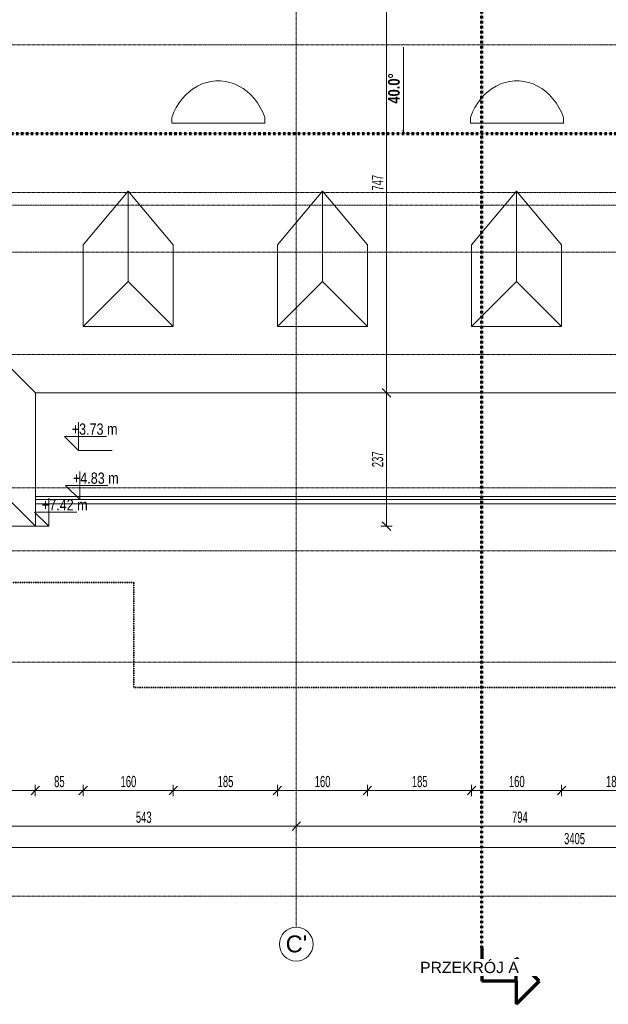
# Model space of a CAD drawing. Header units: millimetres. Extents: x 5238 to 79025, y -25411 to 16655.
# Tile 4 of 8: x 47762 to 58219, y -22745 to -5239. Entities that reach past the tile are written whole.
import ezdxf

# ---------------------------------------------------------------- set-up
doc = ezdxf.new("R2010")
doc.units = ezdxf.units.MM
for name, pattern in [('__FK_przerywana', [3.2004, 1.6002, -1.6002]), ('Kreska', [6.35, 3.175, -3.175]), ('Linia siatki', [22.225, 12.7, -3.175, 3.175, -3.175])]:
    doc.linetypes.add(name, pattern=pattern)
for name, color, linetype, lineweight in [('A-ANNO-DIMS', 7, 'Continuous', 5), ('A-ANNO-DIMS-100', 7, 'Continuous', 5), ('A-DETL-MBND', 7, 'Continuous', 5), ('G-ANNO-DIMS', 7, 'Continuous', 5), ('G-ANNO-SYMB', 7, 'Continuous', 5), ('S-GRID', 7, 'Continuous', 5), ('S-GRID-IDEN', 7, 'Continuous', 5)]:
    doc.layers.add(name, color=color, linetype=linetype, lineweight=lineweight)
doc.layers.add('A-DETL', color=7, linetype='Continuous', lineweight=5, true_color=0x00a600)
doc.layers.add('A-ROOF', color=7, linetype='Continuous', lineweight=18, true_color=0x7f7f7f)
doc.styles.add('Arial_1', font='arial.ttf', dxfattribs={"height": 200})
doc.styles.add('Arial_2', font='arial.ttf', dxfattribs={"height": 300})
doc.styles.add('Arial_3', font='arial.ttf', dxfattribs={"width": 0.8, "height": 200})
doc.styles.add('Arial_5', font='arial.ttf', dxfattribs={"width": 0.6, "height": 200})
doc.styles.add('Arial_B', font='arialbd.ttf', dxfattribs={"width": 0.8, "height": 206.349206})
doc.dimstyles.new('standard_wielkość_otworów', dxfattribs={"dimscale": 304.8, "dimtxt": 204.05188, "dimasz": 0.492126, "dimexe": 0.328084, "dimexo": 0.0625, "dimgap": 0, "dimtad": 1, "dimdec": 0, "dimlfac": 0.1, "dimzin": 0, "dimdsep": 46, "dimtxsty": 'Arial_5', "dimblk1": 'OBLIQUE', "dimblk2": 'OBLIQUE', "dimsah": 1, "dimcen": 0.09, "dimazin": 0, "dimtfac": 1, "dimtdec": 4, "dimtix": 1, "dimtmove": 0, "dimatfit": 3, "dimfxl": 0.328084, "dimfxlon": 1, "dimtvp": 1, "dimtolj": 1, "dimtzin": 0, "dimarcsym": 2})

# ---------------------------------------------------------------- blocks, each defined once
blk = doc.blocks.new('Typ poręczy górnej - Górna poręcz_wewnętrzny_-1533184-RZUT DACHU')
at = {"layer": 'A-DETL-MBND'}
for p, q in [((-29043, -13719), (-11716, -13719)), ((-11716, -13769), (-29043, -13769))]:
    blk.add_line(p, q, dxfattribs=at)
blk = doc.blocks.new('Przekrój - znacznik przekroju strzałka-348499-RZUT DACHU')
at = {"layer": 'G-ANNO-SYMB', "lineweight": 70}
for p, q in [((-6, 10.22), (-10.11, 6.11)), ((-6, 10.22), (-1.89, 6.11)), ((-6, 6.11), (-10.11, 6.11)), ((-6, 6.11), (-6, 0)), ((-6, 6.11), (-1.89, 6.11)), ((0, 0), (-6, 0))]:
    blk.add_line(p, q, dxfattribs=at)
blk = doc.blocks.new('Siatka - SOsi_Sybol osi-348494-RZUT DACHU')
at = {"layer": 'S-GRID-IDEN', "color": 142, "true_color": 0x0080c0}
blk.add_circle((0, 0), 3, dxfattribs=at)
blk = doc.blocks.new('Rzędne punktów - Znacznik rzędnej-348474-RZUT DACHU')
at = {"layer": 'G-ANNO-DIMS'}
for p, q in [((0, 0), (0, 5)), ((-2.5, 2.5), (0, 0)), ((-2.5, 2.5), (5, 2.5))]:
    blk.add_line(p, q, dxfattribs=at)
blk = doc.blocks.new('DIMBLOCK33-RZUT DACHU')
at = {"layer": 'A-ANNO-DIMS-100', "color": 250, "true_color": 0x303030, "transparency": 16777216}
for p, q in [((47250, -19578), (47175, -19653)), ((47250, -19578), (47250, -19478)), ((47250, -19578), (47325, -19503)), ((47250, -19578), (52675, -19578)), ((47250, -19578), (47250, -19678)), ((52675, -19578), (52600, -19653)), ((52675, -19578), (52675, -19478)), ((52675, -19578), (52750, -19503)), ((52675, -19578), (52675, -19678))]:
    blk.add_line(p, q, dxfattribs=at)
at = {"layer": 'A-ANNO-DIMS-100', "color": 0, "transparency": 16777216, "insert": (49826, -19318), "char_height": 200, "width": 327.74, "attachment_point": 1, "line_spacing_factor": 0.941778, "style": 'Arial_5'}
blk.add_mtext('543', dxfattribs=at)
blk = doc.blocks.new('_Oblique')
at = {"color": 0, "linetype": 'ByBlock', "lineweight": -2}
blk.add_line((-0.5, -0.5), (0.5, 0.5), dxfattribs=at)
blk = doc.blocks.new('DIMBLOCK34-RZUT DACHU')
at = {"layer": 'A-ANNO-DIMS-100', "color": 250, "true_color": 0x303030, "transparency": 16777216}
for p, q in [((52675, -19578), (52600, -19653)), ((52675, -19578), (52675, -19478)), ((52675, -19578), (52750, -19503)), ((52675, -19578), (60615, -19578)), ((52675, -19578), (52675, -19678)), ((60615, -19578), (60540, -19653)), ((60615, -19578), (60615, -19478)), ((60615, -19578), (60690, -19503)), ((60615, -19578), (60615, -19678))]:
    blk.add_line(p, q, dxfattribs=at)
at = {"layer": 'A-ANNO-DIMS-100', "color": 0, "transparency": 16777216, "insert": (56509, -19318), "char_height": 200, "width": 327.74, "attachment_point": 1, "line_spacing_factor": 0.941778, "style": 'Arial_5'}
blk.add_mtext('794', dxfattribs=at)
blk = doc.blocks.new('DIMBLOCK41-RZUT DACHU')
at = {"layer": 'A-ANNO-DIMS-100', "color": 250, "true_color": 0x303030, "transparency": 16777216}
for p, q in [((40590, -19959), (40590, -19859)), ((40590, -19959), (40665, -19884)), ((74640, -19959), (74640, -19859)), ((74640, -19959), (74715, -19884)), ((40590, -19959), (40515, -20034)), ((40590, -19959), (74640, -19959)), ((40590, -19959), (40590, -20059)), ((74640, -19959), (74565, -20034)), ((74640, -19959), (74640, -20059))]:
    blk.add_line(p, q, dxfattribs=at)
at = {"layer": 'A-ANNO-DIMS-100', "color": 0, "transparency": 16777216, "insert": (57433, -19699), "char_height": 200, "width": 436.98, "attachment_point": 1, "line_spacing_factor": 0.941778, "style": 'Arial_5'}
blk.add_mtext('3405', dxfattribs=at)
blk = doc.blocks.new('DIMBLOCK105-RZUT DACHU')
at = {"layer": 'A-ANNO-DIMS-100', "color": 250, "true_color": 0x303030, "transparency": 16777216}
for p, q in [((40590, -18944), (40590, -18844)), ((40590, -18944), (40665, -18869)), ((48040, -18944), (48040, -18844)), ((48040, -18944), (48115, -18869)), ((40590, -18944), (40515, -19019)), ((40590, -18944), (48040, -18944)), ((40590, -18944), (40590, -19044)), ((48040, -18944), (47965, -19019)), ((48040, -18944), (48040, -19044))]:
    blk.add_line(p, q, dxfattribs=at)
at = {"layer": 'A-ANNO-DIMS-100', "color": 0, "transparency": 16777216, "insert": (44179, -18684), "char_height": 200, "width": 327.74, "attachment_point": 1, "line_spacing_factor": 0.941778, "style": 'Arial_5'}
blk.add_mtext('745', dxfattribs=at)
blk = doc.blocks.new('DIMBLOCK106-RZUT DACHU')
at = {"layer": 'A-ANNO-DIMS-100', "color": 250, "true_color": 0x303030, "transparency": 16777216}
for p, q in [((48040, -18944), (48040, -18844)), ((48040, -18944), (48115, -18869)), ((48890, -18944), (48890, -18844)), ((48890, -18944), (48965, -18869)), ((48040, -18944), (47965, -19019)), ((48040, -18944), (48890, -18944)), ((48040, -18944), (48040, -19044)), ((48890, -18944), (48815, -19019)), ((48890, -18944), (48890, -19044))]:
    blk.add_line(p, q, dxfattribs=at)
at = {"layer": 'A-ANNO-DIMS-100', "color": 0, "transparency": 16777216, "insert": (48374, -18684), "char_height": 200, "width": 218.49, "attachment_point": 1, "line_spacing_factor": 0.941778, "style": 'Arial_5'}
blk.add_mtext('85', dxfattribs=at)
blk = doc.blocks.new('DIMBLOCK107-RZUT DACHU')
at = {"layer": 'A-ANNO-DIMS-100', "color": 250, "true_color": 0x303030, "transparency": 16777216}
for p, q in [((48890, -18944), (48890, -18844)), ((48890, -18944), (48965, -18869)), ((50490, -18944), (50490, -18844)), ((50490, -18944), (50565, -18869)), ((48890, -18944), (48815, -19019)), ((48890, -18944), (50490, -18944)), ((48890, -18944), (48890, -19044)), ((50490, -18944), (50415, -19019)), ((50490, -18944), (50490, -19044))]:
    blk.add_line(p, q, dxfattribs=at)
at = {"layer": 'A-ANNO-DIMS-100', "color": 0, "transparency": 16777216, "insert": (49554, -18684), "char_height": 200, "width": 327.74, "attachment_point": 1, "line_spacing_factor": 0.941778, "style": 'Arial_5'}
blk.add_mtext('160', dxfattribs=at)
blk = doc.blocks.new('DIMBLOCK108-RZUT DACHU')
at = {"layer": 'A-ANNO-DIMS-100', "color": 250, "true_color": 0x303030, "transparency": 16777216}
for p, q in [((50490, -18944), (50490, -18844)), ((50490, -18944), (50565, -18869)), ((52340, -18944), (52340, -18844)), ((52340, -18944), (52415, -18869)), ((50490, -18944), (50415, -19019)), ((50490, -18944), (52340, -18944)), ((50490, -18944), (50490, -19044)), ((52340, -18944), (52265, -19019)), ((52340, -18944), (52340, -19044))]:
    blk.add_line(p, q, dxfattribs=at)
at = {"layer": 'A-ANNO-DIMS-100', "color": 0, "transparency": 16777216, "insert": (51279, -18684), "char_height": 200, "width": 327.74, "attachment_point": 1, "line_spacing_factor": 0.941778, "style": 'Arial_5'}
blk.add_mtext('185', dxfattribs=at)
blk = doc.blocks.new('DIMBLOCK109-RZUT DACHU')
at = {"layer": 'A-ANNO-DIMS-100', "color": 250, "true_color": 0x303030, "transparency": 16777216}
for p, q in [((52340, -18944), (52340, -18844)), ((52340, -18944), (52415, -18869)), ((53940, -18944), (53940, -18844)), ((53940, -18944), (54015, -18869)), ((52340, -18944), (52265, -19019)), ((52340, -18944), (53940, -18944)), ((52340, -18944), (52340, -19044)), ((53940, -18944), (53865, -19019)), ((53940, -18944), (53940, -19044))]:
    blk.add_line(p, q, dxfattribs=at)
at = {"layer": 'A-ANNO-DIMS-100', "color": 0, "transparency": 16777216, "insert": (53004, -18684), "char_height": 200, "width": 327.74, "attachment_point": 1, "line_spacing_factor": 0.941778, "style": 'Arial_5'}
blk.add_mtext('160', dxfattribs=at)
blk = doc.blocks.new('DIMBLOCK110-RZUT DACHU')
at = {"layer": 'A-ANNO-DIMS-100', "color": 250, "true_color": 0x303030, "transparency": 16777216}
for p, q in [((53940, -18944), (53940, -18844)), ((53940, -18944), (54015, -18869)), ((55790, -18944), (55790, -18844)), ((55790, -18944), (55865, -18869)), ((53940, -18944), (53865, -19019)), ((53940, -18944), (55790, -18944)), ((53940, -18944), (53940, -19044)), ((55790, -18944), (55715, -19019)), ((55790, -18944), (55790, -19044))]:
    blk.add_line(p, q, dxfattribs=at)
at = {"layer": 'A-ANNO-DIMS-100', "color": 0, "transparency": 16777216, "insert": (54729, -18684), "char_height": 200, "width": 327.74, "attachment_point": 1, "line_spacing_factor": 0.941778, "style": 'Arial_5'}
blk.add_mtext('185', dxfattribs=at)
blk = doc.blocks.new('DIMBLOCK111-RZUT DACHU')
at = {"layer": 'A-ANNO-DIMS-100', "color": 250, "true_color": 0x303030, "transparency": 16777216}
for p, q in [((55790, -18944), (55790, -18844)), ((55790, -18944), (55865, -18869)), ((57390, -18944), (57390, -18844)), ((57390, -18944), (57465, -18869)), ((55790, -18944), (55715, -19019)), ((55790, -18944), (57390, -18944)), ((55790, -18944), (55790, -19044)), ((57390, -18944), (57315, -19019)), ((57390, -18944), (57390, -19044))]:
    blk.add_line(p, q, dxfattribs=at)
at = {"layer": 'A-ANNO-DIMS-100', "color": 0, "transparency": 16777216, "insert": (56454, -18684), "char_height": 200, "width": 327.74, "attachment_point": 1, "line_spacing_factor": 0.941778, "style": 'Arial_5'}
blk.add_mtext('160', dxfattribs=at)
blk = doc.blocks.new('DIMBLOCK112-RZUT DACHU')
at = {"layer": 'A-ANNO-DIMS-100', "color": 250, "true_color": 0x303030, "transparency": 16777216}
for p, q in [((57390, -18944), (57390, -18844)), ((57390, -18944), (57465, -18869)), ((59240, -18944), (59240, -18844)), ((59240, -18944), (59315, -18869)), ((57390, -18944), (57315, -19019)), ((57390, -18944), (59240, -18944)), ((57390, -18944), (57390, -19044)), ((59240, -18944), (59165, -19019)), ((59240, -18944), (59240, -19044))]:
    blk.add_line(p, q, dxfattribs=at)
at = {"layer": 'A-ANNO-DIMS-100', "color": 0, "transparency": 16777216, "insert": (58179, -18684), "char_height": 200, "width": 327.74, "attachment_point": 1, "line_spacing_factor": 0.941778, "style": 'Arial_5'}
blk.add_mtext('185', dxfattribs=at)
blk = doc.blocks.new('DIMBLOCK119-RZUT DACHU')
at = {"layer": 'A-ANNO-DIMS-100', "color": 250, "true_color": 0x303030, "transparency": 16777216}
for p, q in [((54279, -11874), (54179, -11874)), ((54279, -11874), (54204, -11799)), ((54279, -14244), (54279, -11874)), ((54279, -11874), (54354, -11949)), ((54279, -11874), (54379, -11874)), ((54279, -14244), (54204, -14169)), ((54279, -14244), (54179, -14244)), ((54279, -14244), (54354, -14319)), ((54279, -14244), (54379, -14244))]:
    blk.add_line(p, q, dxfattribs=at)
at = {"layer": 'A-ANNO-DIMS-100', "color": 0, "transparency": 16777216, "insert": (54020, -13196), "char_height": 200, "width": 327.74, "attachment_point": 1, "rotation": 90, "line_spacing_factor": 0.941778, "style": 'Arial_5'}
blk.add_mtext('237', dxfattribs=at)
blk = doc.blocks.new('DIMBLOCK120-RZUT DACHU')
at = {"layer": 'A-ANNO-DIMS-100', "color": 250, "true_color": 0x303030, "transparency": 16777216}
for p, q in [((54279, -4409), (54204, -4334)), ((54279, -4409), (54179, -4409)), ((54279, -11874), (54279, -4409)), ((54279, -4409), (54354, -4484)), ((54279, -4409), (54379, -4409)), ((54279, -11874), (54179, -11874)), ((54279, -11874), (54204, -11799)), ((54279, -11874), (54354, -11949)), ((54279, -11874), (54379, -11874))]:
    blk.add_line(p, q, dxfattribs=at)
at = {"layer": 'A-ANNO-DIMS-100', "color": 0, "transparency": 16777216, "insert": (54020, -8278), "char_height": 200, "width": 327.74, "attachment_point": 1, "rotation": 90, "line_spacing_factor": 0.941778, "style": 'Arial_5'}
blk.add_mtext('747', dxfattribs=at)

msp = doc.modelspace()

# ---------------------------------------------------------------- linework, layer by layer
at = {"layer": 'A-DETL', "color": 6, "linetype": '__FK_przerywana', "lineweight": 35, "true_color": 0xff00ff}
for p, q in [((49790.7, -15244.4), (40970.3, -15244.4)), ((49790.7, -17114.4), (49790.7, -15244.4)), ((63709.9, -17114.4), (49790.7, -17114.4))]:
    msp.add_line(p, q, dxfattribs=at)
at = {"layer": 'A-DETL-MBND'}
for p, q in [((48040.3, -13844.4), (65367.7, -13844.4)), ((65367.7, -13844.4), (48040.3, -13844.4))]:
    msp.add_line(p, q, dxfattribs=at)
at = {"layer": 'A-ROOF', "color": 7, "lineweight": 5}
for p, q in [((50463.3, -6975.2), (50463.3, -7080.2)), ((52117.4, -7080.2), (52117.4, -6975.2)), ((55768.5, -6975.2), (55768.5, -7080.2)), ((57422.6, -7080.2), (57422.6, -6975.2)), ((50463.3, -7080.2), (52117.4, -7080.2)), ((55768.5, -7080.2), (57422.6, -7080.2)), ((49690.3, -8286.8), (48890.3, -9240.2)), ((49690.3, -9894.4), (49690.3, -8286.8)), ((50490.3, -9240.2), (49690.3, -8286.8)), ((53140.3, -8286.8), (52340.3, -9240.2)), ((53140.3, -9894.4), (53140.3, -8286.8)), ((53940.3, -9240.2), (53140.3, -8286.8)), ((56590.3, -8286.8), (55790.3, -9240.2)), ((56590.3, -9894.4), (56590.3, -8286.8)), ((57390.3, -9240.2), (56590.3, -8286.8)), ((48890.3, -9240.2), (48890.3, -10694.4)), ((50490.3, -10694.4), (50490.3, -9240.2)), ((52340.3, -9240.2), (52340.3, -10694.4)), ((53940.3, -10694.4), (53940.3, -9240.2)), ((55790.3, -9240.2), (55790.3, -10694.4)), ((57390.3, -10694.4), (57390.3, -9240.2)), ((48890.3, -10694.4), (49690.3, -9894.4)), ((49690.3, -9894.4), (50490.3, -10694.4)), ((52340.3, -10694.4), (53140.3, -9894.4)), ((53140.3, -9894.4), (53940.3, -10694.4)), ((55790.3, -10694.4), (56590.3, -9894.4)), ((56590.3, -9894.4), (57390.3, -10694.4)), ((48890.3, -10694.4), (50490.3, -10694.4)), ((52340.3, -10694.4), (53940.3, -10694.4)), ((55790.3, -10694.4), (57390.3, -10694.4))]:
    msp.add_line(p, q, dxfattribs=at)
at = {"layer": 'A-ROOF'}
for p, q in [((44315.3, -8149.4), (48040.3, -11874.4)), ((44315.3, -10519.4), (48040.3, -14244.4)), ((48040.3, -11874.4), (65367.7, -11874.4)), ((48040.3, -14244.4), (48040.3, -11874.4)), ((40590.3, -14244.4), (48040.3, -14244.4))]:
    msp.add_line(p, q, dxfattribs=at)
at = {"layer": 'A-ROOF', "color": 7, "lineweight": 5, "flags": 128}
for points in [[(52117.4, -6975.2), (52080.7, -6885.2), (52037.2, -6799.8), (51987.2, -6719.5), (51931.2, -6645.2), (51869.6, -6577.3), (51802.9, -6516.6), (51731.9, -6463.6), (51656.9, -6418.7), (51578.8, -6382.2), (51498.2, -6354.6), (51415.8, -6336.1), (51332.3, -6326.8), (51248.4, -6326.8), (51164.9, -6336.1), (51082.5, -6354.6), (51001.8, -6382.2), (50923.7, -6418.7), (50848.8, -6463.6), (50777.7, -6516.6), (50711.1, -6577.3), (50649.5, -6645.2), (50593.4, -6719.5), (50543.4, -6799.8), (50499.9, -6885.2), (50463.3, -6975.2)], [(57422.6, -6975.2), (57385.9, -6885.2), (57342.4, -6799.8), (57292.4, -6719.5), (57236.4, -6645.2), (57174.8, -6577.3), (57108.1, -6516.6), (57037, -6463.6), (56962.1, -6418.7), (56884, -6382.2), (56803.4, -6354.6), (56721, -6336.1), (56637.5, -6326.8), (56553.6, -6326.8), (56470.1, -6336.1), (56387.6, -6354.6), (56307, -6382.2), (56228.9, -6418.7), (56154, -6463.6), (56082.9, -6516.6), (56016.3, -6577.3), (55954.7, -6645.2), (55898.6, -6719.5), (55848.6, -6799.8), (55805.1, -6885.2), (55768.5, -6975.2)]]:
    msp.add_lwpolyline(points, dxfattribs=at)
at = {"layer": 'G-ANNO-DIMS'}
for p, q in [((54581.5, -5729.3), (54581.5, -7229.3)), ((54581.5, -7229.3), (54561.7, -7209.5)), ((54581.5, -7229.3), (54601.4, -7249.2))]:
    msp.add_line(p, q, dxfattribs=at)
at = {"layer": 'G-ANNO-DIMS', "color": 1, "true_color": 0xff0000}
for p, q in [((49404.8, -12896.8), (48807.3, -12896.8)), ((48040.3, -14244.4), (48277, -14244.4))]:
    msp.add_line(p, q, dxfattribs=at)
at = {"layer": 'G-ANNO-SYMB', "linetype": 'Kreska', "lineweight": 70}
for p, q in [((55970.7, -21734.1), (55970.7, 10941.6)), ((21861.6, -7263.1), (77922.6, -7263.1))]:
    msp.add_line(p, q, dxfattribs=at)
at = {"layer": 'S-GRID', "linetype": 'Linia siatki'}
for p, q in [((52675.3, 10521.6), (52675.3, -21375.5)), ((21217, -5684.4), (78371.5, -5684.4)), ((21217, -8309.4), (78371.5, -8309.4)), ((22487, -8536.4), (77101.5, -8536.4)), ((22487, -9374.4), (77101.5, -9374.4)), ((21217, -11194.4), (78371.5, -11194.4)), ((21217, -13564.4), (78371.5, -13564.4)), ((21217, -14680.4), (78371.5, -14680.4)), ((21217, -16659.4), (78371.5, -16659.4)), ((21217, -20824.4), (78371.5, -20824.4))]:
    msp.add_line(p, q, dxfattribs=at)

# ---------------------------------------------------------------- block references
at = {"layer": 'A-DETL-MBND'}
msp.add_blockref('Typ poręczy górnej - Górna poręcz_wewnętrzny_-1533184-RZUT DACHU', (77083.7, 0), dxfattribs=at)
at = {"layer": 'G-ANNO-DIMS', "xscale": 99.99999999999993, "yscale": 99.99999999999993, "zscale": 99.99999999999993}
for p in [(48807.3, -12896.8), (48828.7, -13769.4), (48277, -14244.4)]:
    msp.add_blockref('Rzędne punktów - Znacznik rzędnej-348474-RZUT DACHU', p, dxfattribs=at)
at = {"layer": 'G-ANNO-SYMB', "lineweight": 70, "extrusion": (0, 0, -1), "xscale": 99.99999999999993, "yscale": 99.99999999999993, "zscale": 99.99999999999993, "rotation": 90.0000000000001}
msp.add_blockref('Przekrój - znacznik przekroju strzałka-348499-RZUT DACHU', (-55970.7, -21734.1), dxfattribs=at)
at = {"layer": 'S-GRID-IDEN', "color": 142, "true_color": 0x0080c0, "xscale": 99.99999999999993, "yscale": 99.99999999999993, "zscale": 99.99999999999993, "rotation": 180}
msp.add_blockref('Siatka - SOsi_Sybol osi-348494-RZUT DACHU', (52675.3, -21675.5), dxfattribs=at)

# ---------------------------------------------------------------- texts
at = {"layer": 'G-ANNO-DIMS', "insert": (54307.1, -6732.3), "char_height": 206.35, "width": 607.233, "attachment_point": 1, "rotation": 90, "line_spacing_factor": 0.941778, "style": 'Arial_B'}
msp.add_mtext('40.0°', dxfattribs=at)
at = {"layer": 'G-ANNO-DIMS', "color": 1, "true_color": 0xff0000, "char_height": 200, "width": 962.269, "attachment_point": 1, "line_spacing_factor": 0.941778, "style": 'Arial_3'}
for s, insert in [('+3.73 m', (48686.4, -12417.7)), ('+4.83 m', (48707.7, -13290.3)), ('+7.42 m', (48156, -13765.3))]:
    msp.add_mtext(s, dxfattribs=dict(at, insert=insert))
at = {"layer": 'S-GRID-IDEN', "color": 142, "true_color": 0x0080c0, "insert": (52487.9, -21521.6), "char_height": 300, "width": 464.979, "attachment_point": 1, "style": 'Arial_2'}
msp.add_mtext("C'", dxfattribs=at)

# ---------------------------------------------------------------- dimensions: what is measured, and where the dimension line sits
at = {"layer": 'A-ANNO-DIMS', "color": 250, "true_color": 0x303030}
for base, p1, p2, override, picture, middle in [((54279.3431621, -4409.407452), (54179.3431621, -11874.407452), (54179.3431621, -4409.407452), {"dimpost": '<>', "dimfxl": 7465}, 'DIMBLOCK120-RZUT DACHU', (54179.3431616, -8141.907452)), ((54279.3, -11874.4), (54179.3, -14244.4), (54179.3, -11874.4), {"dimpost": '<>', "dimfxl": 2370}, 'DIMBLOCK119-RZUT DACHU', (54177.2, -13059.4))]:
    dim = msp.add_linear_dim(base=base, p1=p1, p2=p2, angle=90, dimstyle='standard_wielkość_otworów', override=override, dxfattribs=at)
    dim.commit()
    dim.dimension.update_dxf_attribs({"geometry": picture, "text_midpoint": middle})
for base, p1, p2, override, picture, middle in [((48040.3, -18944), (40590.3, -18844), (48040.3, -18844), {"dimpost": '<>', "dimfxl": 7450}, 'DIMBLOCK105-RZUT DACHU', (44315.3, -18842.3)), ((48890.3, -18944), (48040.3, -18844), (48890.3, -18844), {"dimpost": '<>', "dimfxl": 850}, 'DIMBLOCK106-RZUT DACHU', (48465.3, -18841.9)), ((50490.3, -18944), (48890.3, -18844), (50490.3, -18844), {"dimpost": '<>', "dimfxl": 1600}, 'DIMBLOCK107-RZUT DACHU', (49690.3, -18841.9)), ((52340.3, -18944), (50490.3, -18844), (52340.3, -18844), {"dimpost": '<>', "dimfxl": 1850}, 'DIMBLOCK108-RZUT DACHU', (51415.3, -18841.9)), ((53940.3, -18944), (52340.3, -18844), (53940.3, -18844), {"dimpost": '<>', "dimfxl": 1600}, 'DIMBLOCK109-RZUT DACHU', (53140.3, -18841.9)), ((55790.3, -18944), (53940.3, -18844), (55790.3, -18844), {"dimpost": '<>', "dimfxl": 1850}, 'DIMBLOCK110-RZUT DACHU', (54865.3, -18841.9)), ((57390.3, -18944), (55790.3, -18844), (57390.3, -18844), {"dimpost": '<>', "dimfxl": 1600}, 'DIMBLOCK111-RZUT DACHU', (56590.3, -18841.9)), ((59240.3, -18944), (57390.3, -18844), (59240.3, -18844), {"dimpost": '<>', "dimfxl": 1850}, 'DIMBLOCK112-RZUT DACHU', (58315.3, -18841.9)), ((52675.3333376, -19577.7385491), (47250.3333376, -19477.7385491), (52675.3333376, -19477.7385491), {"dimpost": '<>', "dimfxl": 5425}, 'DIMBLOCK33-RZUT DACHU', (49962.8333376, -19475.5557382)), ((60615.3, -19577.7), (52675.3, -19477.7), (60615.3, -19477.7), {"dimpost": '<>', "dimfxl": 7940}, 'DIMBLOCK34-RZUT DACHU', (56645.3, -19475.6)), ((74640.3, -19958.8), (40590.3, -19858.8), (74640.3, -19858.8), {"dimpost": '<>', "dimfxl": 34050}, 'DIMBLOCK41-RZUT DACHU', (57615.3, -19856.6))]:
    dim = msp.add_linear_dim(base=base, p1=p1, p2=p2, dimstyle='standard_wielkość_otworów', override=override, dxfattribs=at)
    dim.commit()
    dim.dimension.update_dxf_attribs({"geometry": picture, "text_midpoint": middle})

# ---------------------------------------------------------------- next in the draw order: texts
at = {"layer": 'G-ANNO-SYMB', "insert": (54875.4, -21989.8), "char_height": 200, "width": 2172.573, "attachment_point": 1, "style": 'Arial_1', "bg_fill": 3, "box_fill_scale": 1.25, "bg_fill_color": 256, "bg_fill_true_color": 13158600, "bg_fill_transparency": 0}
msp.add_mtext('PRZEKRÓJ A', dxfattribs=at)

doc.saveas('drawing.dxf')
